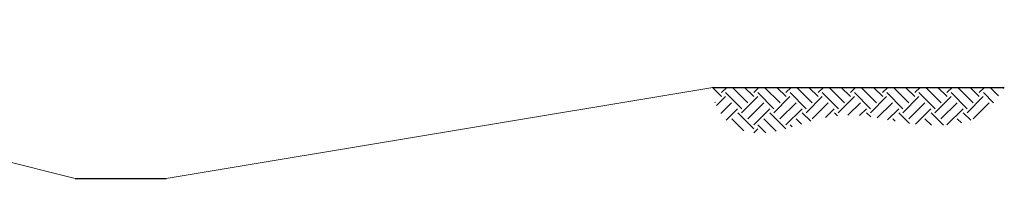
# Model space of a CAD drawing. Extents: x 3480 to 4622, y 4336 to 4703.
# Tile 4 of 33: x 3611 to 3632.61, y 4438.23 to 4441.71. Entities that reach past the tile are written whole.
import ezdxf

# ---------------------------------------------------------------- set-up
doc = ezdxf.new("R2010")
doc.units = 0
doc.header["$MEASUREMENT"] = 0
doc.layers.add('E_MISC_TYPS', color=252, linetype='Continuous', lineweight=25)
doc.layers.add('P_MISC_TXT', color=7, linetype='Continuous')

# ---------------------------------------------------------------- blocks, each defined once
blk = doc.blocks.new('Ex-ground-lt')
at = {"layer": 'E_MISC_TYPS'}
h = blk.add_hatch(dxfattribs=at)
h.set_pattern_fill('EARTH', color=256, scale=2, angle=45)
h.set_pattern_definition([(45, (-9.54237, -0.5209), (6e-17, 0.707107), [0.5, -0.5]), (45, (-9.67495, -0.3883), (6e-17, 0.707107), [0.5, -0.5]), (45, (-9.80753, -0.25573), (6e-17, 0.707107), [0.5, -0.5]), (135, (-9.80753, -0.16734), (-0.707107, 1e-16), [0.5, -0.5]), (135, (-9.67495, -0.03476), (-0.707107, 1e-16), [0.5, -0.5]), (135, (-9.54237, 0.0978), (-0.707107, 1e-16), [0.5, -0.5])])
edge = h.paths.add_edge_path()
edge.add_spline(control_points=[(0, 0), (-0.167, -0.25), (-0.474, -0.71), (-1.463, -0.891), (-2.381, -0.755), (-3.254, -0.58), (-4.081, -0.657), (-4.854, -0.978), (-5.688, -1.057), (-6.187, -0.674), (-6.303, -0.429), (-6.501, 0.015), (-6.397, 0)], knot_values=[0, 0, 0, 0, 0.862299, 1.586887, 2.837364, 3.668325, 4.237982, 5.294816, 6.196678, 6.590523, 6.994085, 7.32501, 7.32501, 7.32501, 7.32501], degree=3, periodic=0)
edge.add_line((-6.397, 0), (0, 0))
blk.add_line((-6.397, 0), (0, 0), dxfattribs=at)

msp = doc.modelspace()

# ---------------------------------------------------------------- linework, layer by layer
at = {"layer": 'E_MISC_TYPS', "lineweight": 20}
for p, q in [((3598.261, 4441.714), (3612.212, 4438.226)), ((3626.212, 4440.226), (3614.212, 4438.226))]:
    msp.add_line(p, q, dxfattribs=at)
at = {"layer": 'E_MISC_TYPS'}
msp.add_line((3612.212, 4438.226), (3614.212, 4438.226), dxfattribs=at)

# ---------------------------------------------------------------- block references
at = {"layer": 'P_MISC_TXT'}
msp.add_blockref('Ex-ground-lt', (3632.609, 4440.226), dxfattribs=at)

doc.saveas('drawing.dxf')
